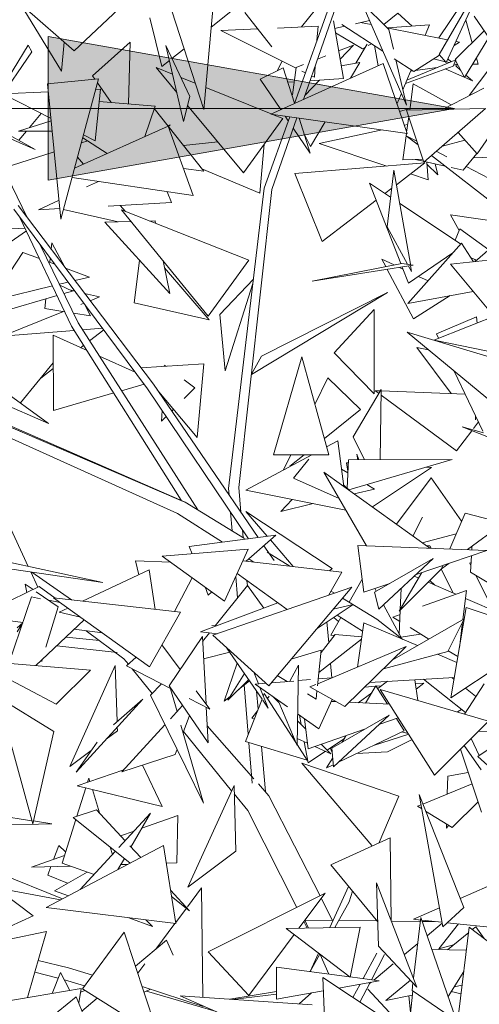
# Model space of a CAD drawing. Header units: metres. Extents: x -14.5 to 19.7, y -19.1 to 4.
# Tile 161 of 218: x 17.358 to 17.528, y 3.084 to 3.447. Entities that reach past the tile are written whole.
import ezdxf

# ---------------------------------------------------------------- set-up
doc = ezdxf.new("R2010")
doc.units = ezdxf.units.M
doc.layers.add('G-ANNO-TEXT', color=7, linetype='Continuous', lineweight=9)
doc.layers.add('G-IMPT', color=7, linetype='Continuous', lineweight=5)
doc.layers.add('L-PLNT', color=7, linetype='Continuous', lineweight=5, true_color=0x005900)

# ---------------------------------------------------------------- blocks, each defined once
blk = doc.blocks.new('ÁRVORES ORNAMENTAIS - Pequeno e Médio Porte - Ipê-roxo-2976198-A')
at = {"layer": 'G-IMPT', "color": 253, "true_color": 0xaaaaaa}
for p, q in [((6.98497, 3.41617), (7.01111, 3.48908)), ((6.98826, 3.41765), (7.0138, 3.49038)), ((7.03835, 3.43422), (7.05764, 3.46727)), ((7.04103, 3.4313), (7.05764, 3.46727)), ((6.9036, 3.43562), (6.93568, 3.46578)), ((6.95587, 3.46257), (6.95144, 3.41388)), ((6.93594, 3.46197), (6.95144, 3.41388)), ((6.95421, 3.44437), (6.97146, 3.45816)), ((6.89889, 3.42808), (6.88371, 3.45306)), ((6.8853, 3.45156), (6.9036, 3.43562)), ((7.00979, 3.45325), (7.01977, 3.44344)), ((7.00979, 3.45325), (7.02638, 3.41552)), ((7.0466, 3.45285), (7.03834, 3.44032)), ((6.93604, 3.42984), (6.93154, 3.44775)), ((6.97657, 3.4371), (6.9666, 3.44975)), ((6.98752, 3.44441), (6.99275, 3.45085)), ((7.0231, 3.44948), (7.01793, 3.44526)), ((7.0231, 3.44948), (7.02839, 3.44468)), ((7.05133, 3.44843), (7.06561, 3.42741)), ((6.99368, 3.4447), (6.97865, 3.444)), ((6.99329, 3.43938), (6.99368, 3.4447)), ((7.00303, 3.42534), (6.99936, 3.44661)), ((7.00349, 3.44466), (6.99984, 3.44382)), ((7.01762, 3.43543), (7.00248, 3.44533)), ((7.01264, 3.44677), (7.0075, 3.44559)), ((7.0133, 3.44526), (7.00941, 3.44603)), ((7.04154, 3.43968), (7.01909, 3.44412)), ((7.03485, 3.44513), (7.01938, 3.44406)), ((7.03485, 3.44513), (7.03328, 3.44132)), ((7.04825, 3.44693), (7.0506, 3.43853)), ((6.9714, 3.44366), (6.95776, 3.44303)), ((6.98559, 3.42917), (6.95776, 3.44303)), ((7.01009, 3.43637), (7.00012, 3.44219)), ((7.01977, 3.44344), (7.02149, 3.43617)), ((7.05508, 3.44291), (7.04427, 3.43234)), ((7.05675, 3.44045), (7.04778, 3.42574)), ((6.88666, 3.43768), (6.86915, 3.40922)), ((6.88666, 3.43768), (6.88796, 3.43526)), ((6.89993, 3.43882), (6.89889, 3.42808)), ((6.91043, 3.42631), (6.92426, 3.43874)), ((6.92426, 3.43874), (6.92371, 3.41598)), ((6.93746, 3.43759), (6.94399, 3.40951)), ((6.93746, 3.43759), (6.94629, 3.41879)), ((7.00128, 3.43553), (7.00672, 3.43764)), ((7.00179, 3.43255), (7.00672, 3.43764)), ((7.0118, 3.43801), (7.00761, 3.43103)), ((7.01009, 3.43637), (7.01116, 3.43694)), ((7.0122, 3.4375), (7.01344, 3.43817)), ((7.01447, 3.43749), (7.01591, 3.43007)), ((7.04391, 3.43753), (7.04591, 3.43882)), ((7.04591, 3.43882), (7.04463, 3.43908)), ((6.88796, 3.43526), (6.86986, 3.40873)), ((6.93972, 3.43278), (6.9442, 3.43636)), ((6.99348, 3.4325), (6.99658, 3.4337)), ((7.02909, 3.42794), (7.03851, 3.43404)), ((7.03835, 3.43422), (7.04103, 3.4313)), ((7.06099, 3.43421), (7.04948, 3.41905)), ((6.93604, 3.42984), (6.93876, 3.43201)), ((7.01768, 3.43086), (6.9762, 3.41223)), ((6.97854, 3.42823), (6.98041, 3.43175)), ((6.98422, 3.41937), (6.98564, 3.42946)), ((6.98564, 3.42946), (6.98833, 3.4305)), ((6.99231, 3.42582), (6.99261, 3.43004)), ((7.00223, 3.42999), (7.00915, 3.43133)), ((7.00572, 3.42549), (7.00915, 3.43133)), ((7.01768, 3.43086), (7.02656, 3.40506)), ((7.02909, 3.42794), (7.02182, 3.43269)), ((7.02241, 3.43231), (7.02638, 3.41552)), ((7.04354, 3.42994), (7.02595, 3.4235)), ((7.04458, 3.43231), (7.02645, 3.4247)), ((7.03637, 3.43265), (7.04079, 3.43156)), ((7.04112, 3.43148), (7.04206, 3.43125)), ((7.04166, 3.43265), (7.04285, 3.43158)), ((7.04354, 3.42994), (7.04458, 3.43231)), ((7.04367, 3.43025), (7.04524, 3.43046)), ((7.04445, 3.432), (7.04778, 3.42574)), ((7.04447, 3.43065), (7.04524, 3.43046)), ((7.04457, 3.43002), (7.04637, 3.42838)), ((7.0528, 3.43065), (7.05076, 3.43063)), ((7.05217, 3.43293), (7.0528, 3.43065)), ((6.91043, 3.42631), (6.91123, 3.42516)), ((6.93993, 3.42695), (6.93385, 3.42939)), ((6.94151, 3.42019), (6.93385, 3.42939)), ((6.97227, 3.42513), (6.98084, 3.42937)), ((6.98084, 3.42937), (6.98499, 3.41622)), ((6.98902, 3.42746), (6.98774, 3.4281)), ((6.99231, 3.42582), (6.99131, 3.42632)), ((7.02806, 3.42862), (7.02503, 3.42124)), ((7.02783, 3.42806), (7.02872, 3.42818)), ((7.02966, 3.42831), (7.03771, 3.42942)), ((7.04068, 3.42889), (7.05067, 3.42449)), ((7.04832, 3.42662), (7.05067, 3.42449)), ((6.91263, 3.4253), (6.8938, 3.42341)), ((6.8938, 3.42341), (6.8987, 3.37343)), ((6.91263, 3.4253), (6.8987, 3.37343)), ((6.91221, 3.42375), (6.91726, 3.41649)), ((6.94831, 3.42359), (6.94304, 3.4257)), ((6.97227, 3.42513), (6.97989, 3.41389)), ((6.98254, 3.42396), (6.98489, 3.42412)), ((6.98878, 3.41912), (6.99423, 3.42475)), ((6.99067, 3.42451), (7.00303, 3.42534)), ((6.99291, 3.42339), (6.99871, 3.42234)), ((7.02884, 3.42337), (7.02752, 3.41368)), ((7.02884, 3.42337), (7.04282, 3.4156)), ((6.89408, 3.42049), (6.87728, 3.41971)), ((6.89505, 3.41067), (6.87728, 3.41971)), ((6.91136, 3.40238), (6.91327, 3.42139)), ((6.91327, 3.42139), (6.91156, 3.42131)), ((6.94399, 3.40951), (6.94629, 3.41879)), ((6.97639, 3.41232), (6.95218, 3.42203)), ((7.02446, 3.41988), (7.02283, 3.4159)), ((7.03963, 3.41394), (7.0549, 3.42186)), ((6.93347, 3.41521), (6.91281, 3.41684)), ((6.93347, 3.41521), (6.92967, 3.40393)), ((6.96615, 3.39058), (6.94546, 3.41544)), ((7.05241, 3.39753), (7.0645, 3.41504)), ((6.88611, 3.37428), (6.86795, 3.41169)), ((6.89147, 3.41249), (6.88708, 3.40724)), ((6.93317, 3.41433), (6.95147, 3.39117)), ((7.02656, 3.40506), (6.9762, 3.41223)), ((6.98073, 3.41058), (6.97684, 3.41214)), ((6.98153, 3.41148), (6.98268, 3.40977)), ((7.02377, 3.41317), (7.02761, 3.41435)), ((7.02638, 3.41366), (7.05557, 3.41428)), ((7.02638, 3.41366), (7.03269, 3.39449)), ((7.03269, 3.39449), (7.05557, 3.41428)), ((6.88925, 3.39917), (6.87043, 3.40957)), ((6.89514, 3.40971), (6.883, 3.406)), ((6.93832, 3.40782), (6.90376, 3.39228)), ((6.93911, 3.40832), (6.93824, 3.40791)), ((6.93832, 3.40782), (6.94755, 3.38217)), ((6.93839, 3.40772), (6.93911, 3.40832)), ((6.98073, 3.41058), (6.96615, 3.39058)), ((6.97377, 3.38491), (6.9832, 3.41124)), ((6.9766, 3.38443), (6.98588, 3.41086)), ((6.98672, 3.41073), (6.99082, 3.39778)), ((6.99088, 3.40024), (6.99625, 3.40938)), ((7.0268, 3.40839), (7.02551, 3.40812)), ((7.02718, 3.41121), (7.0264, 3.40552)), ((6.88925, 3.39917), (6.87557, 3.40504)), ((6.89551, 3.40597), (6.883, 3.406)), ((6.88603, 3.40599), (6.8832, 3.40262)), ((6.91136, 3.40238), (6.90706, 3.40456)), ((6.98454, 3.40704), (6.99082, 3.39778)), ((6.98854, 3.40499), (6.99088, 3.40024)), ((7.01731, 3.40638), (6.99404, 3.40144)), ((7.02635, 3.40509), (7.02502, 3.39536)), ((7.0306, 3.40085), (7.0262, 3.40426)), ((7.03014, 3.40223), (7.0262, 3.40426)), ((7.04537, 3.40546), (7.05241, 3.39753)), ((6.90626, 3.40159), (6.9086, 3.40234)), ((6.91576, 3.39768), (6.90678, 3.40352)), ((6.95668, 3.40195), (6.94399, 3.40064)), ((6.97383, 3.40111), (6.97219, 3.38306)), ((7.01908, 3.39308), (6.99404, 3.40144)), ((7.0479, 3.40262), (7.03969, 3.40039)), ((6.87736, 3.3923), (6.89625, 3.39837)), ((7.06319, 3.37558), (7.03558, 3.39699)), ((7.04128, 3.39649), (7.03735, 3.39852)), ((7.04732, 3.39157), (7.05227, 3.39769)), ((6.90484, 3.3963), (6.90708, 3.39377)), ((6.9851, 3.3903), (7.03311, 3.39423)), ((7.0226, 3.3862), (7.03311, 3.39423)), ((7.02502, 3.39536), (7.03233, 3.39558)), ((7.03258, 3.39483), (7.02957, 3.3955)), ((7.04067, 3.39304), (7.03298, 3.39474)), ((7.03385, 3.39455), (7.03437, 3.38797)), ((7.03391, 3.39376), (7.03791, 3.38983)), ((7.03692, 3.39387), (7.03791, 3.38983)), ((7.05103, 3.39615), (7.06575, 3.3966)), ((6.94394, 3.39221), (6.95147, 3.39117)), ((6.97219, 3.38306), (6.95073, 3.3921)), ((6.99514, 3.36521), (6.9851, 3.3903)), ((7.01919, 3.3706), (7.02165, 3.39157)), ((7.02777, 3.35684), (7.02165, 3.39157)), ((7.03437, 3.38797), (7.0278, 3.39017)), ((7.04732, 3.39157), (7.04289, 3.39255)), ((7.05693, 3.38843), (7.04835, 3.39285)), ((6.94755, 3.38217), (6.90286, 3.3889)), ((6.9126, 3.38743), (6.90822, 3.38535)), ((7.02048, 3.38158), (7.01274, 3.38674)), ((7.02424, 3.35706), (7.01274, 3.38674)), ((6.93957, 3.37958), (6.93799, 3.38361)), ((6.96065, 3.27415), (6.97377, 3.38491)), ((6.96443, 3.27443), (6.9766, 3.38443)), ((7.01839, 3.38298), (7.02087, 3.38487)), ((6.89801, 3.3805), (6.89049, 3.37692)), ((6.93957, 3.37958), (6.91614, 3.37831)), ((6.99514, 3.36521), (7.01516, 3.38051)), ((7.04642, 3.36427), (7.02381, 3.37936)), ((6.93071, 3.31085), (6.88129, 3.37718)), ((6.93286, 3.31254), (6.88293, 3.37847)), ((6.89832, 3.37735), (6.89049, 3.37692)), ((6.89967, 3.37703), (6.91983, 3.37251)), ((6.92056, 3.37855), (6.92252, 3.37633)), ((6.96813, 3.35836), (6.92107, 3.3769)), ((6.95309, 3.33772), (6.92107, 3.3769)), ((7.06292, 3.37211), (7.04262, 3.3751)), ((7.04262, 3.3751), (7.04578, 3.36924)), ((6.90266, 3.33403), (6.88358, 3.37411)), ((6.92458, 3.37261), (6.91497, 3.3724)), ((6.91497, 3.3724), (6.93889, 3.34599)), ((6.93352, 3.3728), (6.93158, 3.37276)), ((6.93352, 3.3728), (6.93369, 3.37193)), ((6.85085, 3.36854), (6.88546, 3.37016)), ((6.87388, 3.3608), (6.88595, 3.36913)), ((7.02672, 3.35691), (7.01919, 3.3706)), ((7.04605, 3.36992), (7.04432, 3.36567)), ((7.04605, 3.36992), (7.05673, 3.36216)), ((6.90503, 3.33528), (6.89106, 3.36406)), ((6.89536, 3.36469), (6.89511, 3.36239)), ((6.89536, 3.36469), (6.90012, 3.35577)), ((7.0467, 3.36458), (7.02685, 3.34236)), ((7.05109, 3.35778), (7.0467, 3.36458)), ((6.88465, 3.36121), (6.87298, 3.34342)), ((6.88465, 3.36121), (6.89081, 3.35892)), ((7.0435, 3.36099), (7.02704, 3.34983)), ((7.04263, 3.35688), (7.08007, 3.36086)), ((7.05727, 3.36262), (7.05175, 3.35785)), ((6.89416, 3.35768), (6.89645, 3.35683)), ((6.89475, 3.35911), (6.89458, 3.35752)), ((6.92776, 3.35828), (6.92572, 3.34263)), ((6.93647, 3.35805), (6.93889, 3.34599)), ((6.96813, 3.35836), (6.95309, 3.33772)), ((7.02457, 3.35713), (6.9915, 3.35056)), ((7.0187, 3.35596), (7.01722, 3.35874)), ((7.02181, 3.35658), (7.01722, 3.35874)), ((7.02457, 3.35713), (7.0288, 3.35645)), ((7.04263, 3.35688), (7.05733, 3.33912)), ((7.05014, 3.35926), (7.05235, 3.35837)), ((7.05144, 3.35874), (7.05186, 3.35795)), ((6.90044, 3.35535), (6.90922, 3.35209)), ((6.93699, 3.35546), (6.95343, 3.33631)), ((7.0288, 3.35645), (6.9915, 3.35056)), ((7.0289, 3.33671), (7.01924, 3.35494)), ((7.02501, 3.35507), (7.02377, 3.35566)), ((7.02704, 3.34983), (7.02473, 3.35581)), ((7.02825, 3.35414), (7.02712, 3.35619)), ((7.02825, 3.35414), (7.02787, 3.3563)), ((6.90138, 3.35021), (6.89816, 3.34944)), ((6.90922, 3.35209), (6.90388, 3.35081)), ((6.96979, 3.3513), (6.95736, 3.33827)), ((6.9696, 3.34973), (6.95937, 3.31752)), ((7.0343, 3.3507), (7.03077, 3.35236)), ((6.89561, 3.34883), (6.87298, 3.34342)), ((6.89831, 3.34912), (6.90295, 3.34691)), ((6.89983, 3.346), (6.90295, 3.34691)), ((6.90199, 3.34736), (6.90383, 3.34693)), ((6.90747, 3.34607), (6.91293, 3.34477)), ((6.96904, 3.31611), (7.01932, 3.34637)), ((6.97277, 3.32289), (7.01932, 3.34637)), ((7.05097, 3.34681), (7.02685, 3.34236)), ((6.8655, 3.33596), (6.89731, 3.34526)), ((6.89312, 3.34404), (6.89274, 3.3405)), ((6.90601, 3.34198), (6.90717, 3.34245)), ((6.9095, 3.34339), (6.91293, 3.34477)), ((6.92572, 3.34263), (6.95343, 3.33631)), ((7.0289, 3.33671), (7.04253, 3.34526)), ((6.86967, 3.32732), (6.89966, 3.33942)), ((6.90013, 3.33934), (6.89274, 3.3405)), ((6.90968, 3.33786), (6.9033, 3.33885)), ((6.90739, 3.34215), (6.90968, 3.33786)), ((6.99957, 3.32416), (7.0144, 3.3402)), ((7.01438, 3.30901), (7.0144, 3.3402)), ((7.0365, 3.32884), (7.06415, 3.33982)), ((6.90503, 3.33528), (6.94926, 3.26617)), ((6.95736, 3.33827), (6.95937, 3.31752)), ((7.05218, 3.33739), (7.03739, 3.3312)), ((7.05218, 3.33739), (7.05239, 3.33515)), ((6.87707, 3.33031), (6.90366, 3.33244)), ((6.90266, 3.33403), (6.94307, 3.26984)), ((6.9067, 3.33268), (6.91401, 3.33326)), ((6.90931, 3.32859), (6.91452, 3.33258)), ((7.06225, 3.30227), (7.02656, 3.33184)), ((7.06475, 3.32029), (7.02656, 3.33184)), ((6.89602, 3.30289), (6.89582, 3.33063)), ((6.89582, 3.33063), (6.90836, 3.32498)), ((7.05644, 3.32477), (7.03651, 3.32883)), ((7.03739, 3.3312), (7.0382, 3.32951)), ((6.90599, 3.32605), (6.90713, 3.32693)), ((7.01438, 3.30901), (6.99957, 3.32416)), ((7.03449, 3.32527), (7.03015, 3.32606)), ((7.0428, 3.30914), (7.03015, 3.32606)), ((6.91294, 3.32292), (6.92615, 3.31697)), ((6.97277, 3.32289), (6.96907, 3.31632)), ((6.97722, 3.28657), (6.98763, 3.3227)), ((6.99768, 3.28652), (6.98763, 3.3227)), ((6.847, 3.31872), (6.89417, 3.29806)), ((6.86567, 3.31877), (6.89417, 3.29806)), ((6.89589, 3.32041), (6.88373, 3.30565)), ((6.89126, 3.31479), (6.89591, 3.31834)), ((6.95147, 3.3201), (6.92827, 3.3186)), ((6.93681, 3.31964), (6.93743, 3.31919)), ((6.94899, 3.29292), (6.95147, 3.3201)), ((7.04394, 3.31744), (7.05449, 3.29528)), ((6.94424, 3.31419), (6.94817, 3.3113)), ((6.99725, 3.31488), (6.99253, 3.30505)), ((7.00939, 3.30329), (6.99725, 3.31488)), ((6.92109, 3.31019), (6.9294, 3.31261)), ((6.93071, 3.31085), (6.96799, 3.25556)), ((6.93286, 3.31254), (6.97161, 3.25604)), ((6.94899, 3.29292), (6.93425, 3.3105)), ((6.9442, 3.3073), (6.94817, 3.3113)), ((7.00671, 3.29312), (7.01704, 3.31061)), ((7.01675, 3.31012), (7.0148, 3.31019)), ((7.01619, 3.30916), (7.0148, 3.31019)), ((7.01665, 3.2847), (7.01704, 3.31061)), ((7.04798, 3.30895), (7.01703, 3.31011)), ((6.89602, 3.30289), (6.9182, 3.30935)), ((7.04479, 3.28795), (7.01701, 3.30855)), ((6.93589, 3.29893), (6.93607, 3.3029)), ((6.93962, 3.30268), (6.94026, 3.30333)), ((7.00939, 3.30329), (6.996, 3.29256)), ((6.94173, 3.26487), (6.86624, 3.29896)), ((6.94461, 3.269), (6.86784, 3.30197)), ((6.94389, 3.26932), (6.86784, 3.30197)), ((6.94461, 3.269), (6.86852, 3.30221)), ((6.93589, 3.29893), (6.93759, 3.30064)), ((7.05187, 3.30078), (7.0518, 3.29947)), ((7.05044, 3.29541), (7.04479, 3.28795)), ((7.05596, 3.29325), (7.04691, 3.29679)), ((7.04691, 3.29679), (7.05477, 3.2946)), ((7.05289, 3.29865), (7.05105, 3.29622)), ((7.00096, 3.29168), (6.99685, 3.28949)), ((7.00096, 3.29168), (7.00321, 3.27486)), ((7.00671, 3.29312), (7.01085, 3.28466)), ((6.99135, 3.28654), (6.96697, 3.27349)), ((6.99768, 3.28652), (6.97722, 3.28657)), ((6.98365, 3.28656), (6.98098, 3.28099)), ((6.9885, 3.28654), (6.98323, 3.28232)), ((6.98464, 3.27792), (6.99024, 3.28497)), ((7.00448, 3.27416), (7.00487, 3.28463)), ((7.00487, 3.28463), (7.04322, 3.28485)), ((7.005, 3.27365), (7.04322, 3.28485)), ((7.00795, 3.28682), (7.00834, 3.28465)), ((7.00795, 3.28682), (7.00869, 3.28465)), ((7.00469, 3.27982), (7.00236, 3.28122)), ((7.00471, 3.28045), (7.00413, 3.28362)), ((7.00413, 3.28362), (7.00483, 3.28358)), ((7.01376, 3.26728), (7.03564, 3.28181)), ((7.0333, 3.28194), (7.03564, 3.28181)), ((6.98464, 3.27792), (7.00145, 3.27042)), ((7.03494, 3.25207), (6.99583, 3.28016)), ((6.99583, 3.28016), (7.01156, 3.25295)), ((7.03544, 3.27809), (7.02261, 3.26092)), ((7.03544, 3.27809), (7.04672, 3.26204)), ((6.96065, 3.27415), (6.96085, 3.27173)), ((6.96443, 3.27443), (6.96522, 3.26535)), ((7.00396, 3.26608), (6.96697, 3.27349)), ((7.00313, 3.27547), (7.00532, 3.27334)), ((7.01453, 3.2739), (7.00702, 3.27212)), ((7.01453, 3.2739), (7.01169, 3.27561)), ((6.98417, 3.27004), (6.9799, 3.26567)), ((6.94461, 3.269), (6.94389, 3.26932)), ((6.96657, 3.25563), (6.94461, 3.269)), ((6.99184, 3.26851), (6.9799, 3.26567)), ((6.95836, 3.2543), (6.94173, 3.26487)), ((6.96135, 3.2654), (6.96191, 3.25847)), ((6.97489, 3.25647), (6.96701, 3.26565)), ((6.99895, 3.24457), (6.96701, 3.26565)), ((7.03224, 3.26349), (7.02871, 3.25654)), ((7.04237, 3.25179), (7.04799, 3.26502)), ((7.04799, 3.26502), (7.06212, 3.26129)), ((6.88661, 3.24537), (6.87889, 3.26219)), ((6.96579, 3.25882), (6.96604, 3.25596)), ((7.04886, 3.25155), (7.06212, 3.26129)), ((6.97809, 3.25689), (6.9461, 3.25269)), ((6.96719, 3.24724), (6.97809, 3.25689)), ((6.98449, 3.24529), (6.97607, 3.2551)), ((7.04473, 3.25735), (7.03219, 3.25405)), ((6.91415, 3.23941), (6.85799, 3.25157)), ((6.96783, 3.25166), (6.93612, 3.24909)), ((6.94715, 3.24998), (6.9461, 3.25269)), ((6.96783, 3.25166), (6.95916, 3.23258)), ((6.97369, 3.253), (6.97746, 3.24751)), ((7.0106, 3.23579), (7.0084, 3.25307)), ((7.05605, 3.25128), (7.0084, 3.25307)), ((7.0338, 3.25289), (7.035, 3.25295)), ((7.035, 3.25295), (7.03544, 3.25205)), ((7.05045, 3.25149), (7.05052, 3.25276)), ((6.93612, 3.24909), (6.95916, 3.23258)), ((6.96996, 3.24693), (6.96814, 3.24809)), ((6.98323, 3.24549), (6.97492, 3.25055)), ((7.03624, 3.24825), (7.01452, 3.23579)), ((7.03624, 3.24825), (7.01612, 3.22959)), ((7.02989, 3.24236), (7.05605, 3.25128)), ((7.05001, 3.24318), (7.05033, 3.24933)), ((6.86673, 3.24634), (6.91415, 3.23941)), ((6.92625, 3.24744), (6.92745, 3.24226)), ((6.92625, 3.24744), (6.93916, 3.24691)), ((6.96589, 3.24739), (7.00242, 3.24327)), ((6.99787, 3.24378), (6.99895, 3.24457)), ((7.02368, 3.22881), (7.03928, 3.2445)), ((7.03919, 3.24442), (7.04357, 3.23554)), ((7.03927, 3.2445), (7.04197, 3.24648)), ((7.03927, 3.2445), (7.0398, 3.24574)), ((7.04969, 3.24653), (7.04989, 3.24683)), ((7.04969, 3.24653), (7.05014, 3.24564)), ((6.89016, 3.23765), (6.88757, 3.24329)), ((6.90264, 3.23296), (6.88793, 3.24324)), ((6.93126, 3.24405), (6.90665, 3.23251)), ((6.93126, 3.24405), (6.93358, 3.22947)), ((6.94062, 3.22868), (6.94718, 3.24116)), ((6.96326, 3.2416), (6.96389, 3.23372)), ((6.98232, 3.22941), (6.96376, 3.2427)), ((6.99753, 3.23467), (7.00242, 3.24327)), ((7.00999, 3.24064), (7.00518, 3.23212)), ((7.03207, 3.24311), (7.02368, 3.22881)), ((7.02922, 3.24175), (7.03086, 3.24104)), ((7.05001, 3.24318), (7.06219, 3.23596)), ((7.05196, 3.24203), (7.05845, 3.22909)), ((6.86778, 3.22684), (6.89071, 3.23791)), ((6.88842, 3.23681), (6.88549, 3.23883)), ((6.88616, 3.23572), (6.88549, 3.23883)), ((6.89653, 3.23365), (6.89071, 3.23791)), ((6.9531, 3.23477), (6.95193, 3.23776)), ((7.00613, 3.23764), (6.95486, 3.21993)), ((6.96758, 3.23835), (6.95567, 3.22342)), ((6.96743, 3.24007), (6.96758, 3.23835)), ((6.96758, 3.23835), (6.97363, 3.22992)), ((6.97546, 3.2013), (7.00613, 3.23764)), ((7.0106, 3.23579), (7.02024, 3.23908)), ((7.01463, 3.23717), (7.01517, 3.23617)), ((7.02437, 3.23725), (7.02406, 3.22946)), ((7.03434, 3.23953), (7.0446, 3.23509)), ((7.03492, 3.24012), (7.03683, 3.23846)), ((6.88786, 3.23411), (6.87948, 3.20957)), ((6.88786, 3.23411), (6.89122, 3.23344)), ((6.89768, 3.23039), (6.88955, 3.23602)), ((6.93145, 3.20835), (6.89603, 3.23371)), ((6.89603, 3.23371), (6.94287, 3.22843)), ((6.9531, 3.23477), (6.95444, 3.23596)), ((6.99975, 3.23543), (6.99842, 3.23624)), ((7.01536, 3.22592), (7.00273, 3.23361)), ((7.01452, 3.23579), (7.01612, 3.22959)), ((7.04856, 3.23652), (7.03231, 3.23063)), ((7.04856, 3.23652), (7.0472, 3.22579)), ((7.04818, 3.23354), (7.06589, 3.22587)), ((6.89768, 3.23039), (6.8932, 3.21554)), ((6.89411, 3.23286), (6.89841, 3.232)), ((6.90125, 3.22997), (6.89809, 3.22849)), ((6.97888, 3.23187), (6.95028, 3.22125)), ((6.99333, 3.22247), (7.00671, 3.23133)), ((7.00671, 3.23133), (6.99929, 3.22953)), ((7.01784, 3.23118), (7.02444, 3.21884)), ((7.04275, 3.19681), (7.04837, 3.23015)), ((7.0779, 3.22033), (7.04837, 3.23015)), ((6.86778, 3.22684), (6.88463, 3.22465)), ((6.89809, 3.22849), (6.90599, 3.22658)), ((6.93145, 3.20835), (6.94287, 3.22843)), ((7.00204, 3.22654), (6.99834, 3.22)), ((7.00121, 3.22507), (6.99945, 3.22652)), ((7.01009, 3.22143), (7.00073, 3.22737)), ((7.02111, 3.21076), (7.04764, 3.22604)), ((7.02398, 3.22761), (7.02125, 3.22662)), ((7.02388, 3.22504), (7.02125, 3.22662)), ((7.02405, 3.22918), (7.02368, 3.22025)), ((7.04764, 3.22604), (7.0416, 3.21398)), ((6.88252, 3.22117), (6.88451, 3.22446)), ((6.88459, 3.22454), (6.88258, 3.22271)), ((6.88947, 3.20875), (6.90731, 3.22564)), ((6.95607, 3.2234), (6.95439, 3.22349)), ((6.99761, 3.21721), (6.99696, 3.22487)), ((7.00822, 3.20822), (7.01053, 3.22458)), ((7.0304, 3.21611), (7.01053, 3.22458)), ((7.02496, 3.21843), (7.01536, 3.22592)), ((7.03463, 3.21855), (7.02767, 3.22275)), ((7.04709, 3.22495), (7.04588, 3.21537)), ((6.90061, 3.2193), (6.91292, 3.21802)), ((6.90365, 3.22218), (6.91402, 3.22083)), ((6.92199, 3.21131), (6.90808, 3.2216)), ((6.93865, 3.20123), (6.95095, 3.21948)), ((6.95028, 3.22125), (6.95656, 3.22051)), ((6.95234, 3.19452), (6.95095, 3.21948)), ((6.95362, 3.22086), (6.95105, 3.21764)), ((6.97546, 3.2013), (6.95486, 3.21993)), ((6.99997, 3.22024), (6.99479, 3.2136)), ((6.99834, 3.22), (6.99969, 3.21989)), ((7.00979, 3.21934), (6.99997, 3.22024)), ((7.02424, 3.21922), (7.03157, 3.22039)), ((7.0779, 3.22033), (7.04275, 3.19681)), ((6.89721, 3.21608), (6.91947, 3.21355)), ((6.94276, 3.20733), (6.93601, 3.21637)), ((6.97301, 3.19634), (6.96004, 3.21524)), ((7.02624, 3.21577), (6.99357, 3.20208)), ((7.00968, 3.21853), (6.994, 3.20618)), ((7.0036, 3.19363), (7.02624, 3.21577)), ((6.92297, 3.20865), (6.92648, 3.21191)), ((6.96113, 3.21365), (6.95141, 3.21123)), ((6.99487, 3.2144), (6.98375, 3.21112)), ((6.99487, 3.2144), (6.99348, 3.20123)), ((7.0179, 3.20762), (7.0416, 3.21398)), ((7.04496, 3.20991), (7.03779, 3.21296)), ((7.04533, 3.2121), (7.04174, 3.21426)), ((6.89696, 3.19456), (6.8665, 3.21063)), ((6.8665, 3.21063), (6.90966, 3.2071)), ((6.89183, 3.21099), (6.89162, 3.21028)), ((6.90202, 3.17149), (6.91876, 3.20884)), ((6.91876, 3.20884), (6.91944, 3.18831)), ((6.92365, 3.20928), (6.92199, 3.21131)), ((6.92297, 3.20865), (6.93941, 3.20012)), ((6.96386, 3.20968), (6.95897, 3.19558)), ((6.98649, 3.20889), (6.98329, 3.20295)), ((6.98649, 3.20889), (6.98592, 3.17926)), ((6.99871, 3.20424), (6.99826, 3.20954)), ((6.89696, 3.19456), (6.90966, 3.2071)), ((6.93245, 3.1985), (6.92504, 3.20758)), ((6.96647, 3.20587), (6.96031, 3.19598)), ((6.96996, 3.20628), (6.97167, 3.202)), ((6.97862, 3.20504), (6.98223, 3.20287)), ((7.01273, 3.20257), (7.04403, 3.20439)), ((7.0439, 3.20365), (7.04303, 3.20433)), ((6.93583, 3.20198), (6.93179, 3.19782)), ((6.93865, 3.20123), (6.95313, 3.18027)), ((6.96031, 3.19598), (6.96805, 3.20356)), ((6.96833, 3.20315), (6.9643, 3.19989)), ((6.96645, 3.20163), (6.96791, 3.1834)), ((6.97443, 3.20223), (6.9705, 3.20191)), ((6.9705, 3.20191), (6.98242, 3.19356)), ((6.97218, 3.20073), (6.97526, 3.19304)), ((6.98474, 3.20307), (6.97638, 3.20239)), ((6.99087, 3.20357), (6.98638, 3.20321)), ((6.99288, 3.2018), (6.99066, 3.20086)), ((7.0036, 3.19363), (6.99066, 3.20086)), ((6.99864, 3.20421), (6.99375, 3.20381)), ((7.01097, 3.20084), (7.01493, 3.20111)), ((7.01122, 3.19493), (7.01507, 3.20133)), ((7.01933, 3.19453), (7.01507, 3.20133)), ((7.0152, 3.20112), (7.01699, 3.20125)), ((7.01935, 3.20295), (7.01571, 3.20032)), ((7.03049, 3.19592), (7.02948, 3.20354)), ((7.02967, 3.2021), (7.03269, 3.20231)), ((7.02994, 3.20004), (7.03269, 3.20231)), ((7.04814, 3.19142), (7.03263, 3.20373)), ((7.05508, 3.20203), (7.04778, 3.19087)), ((6.95134, 3.15803), (6.93179, 3.19782)), ((6.93921, 3.20022), (6.94164, 3.19179)), ((6.95369, 3.19271), (6.94862, 3.1995)), ((6.96116, 3.19735), (6.95897, 3.19558)), ((6.97098, 3.19929), (6.97156, 3.19266)), ((6.97347, 3.19752), (6.97382, 3.19841)), ((6.98544, 3.1804), (6.97382, 3.19841)), ((6.97496, 3.19665), (6.97558, 3.19744)), ((6.97687, 3.19744), (6.97921, 3.19513)), ((6.98983, 3.19829), (6.99297, 3.1964)), ((6.99328, 3.1994), (6.99297, 3.1964)), ((7.0135, 3.19873), (7.00844, 3.19506)), ((7.03673, 3.16838), (7.01667, 3.19996)), ((7.01667, 3.19996), (7.05669, 3.18826)), ((7.05186, 3.19744), (7.04809, 3.20038)), ((6.88834, 3.15038), (6.87579, 3.1958)), ((6.89613, 3.18444), (6.87651, 3.19649)), ((6.90438, 3.16944), (6.929, 3.19641)), ((6.91813, 3.18692), (6.929, 3.19641)), ((6.94365, 3.19398), (6.93913, 3.18906)), ((6.94607, 3.19666), (6.95369, 3.19271)), ((6.95313, 3.18027), (6.9524, 3.19338)), ((6.96685, 3.18071), (6.97304, 3.19642)), ((6.97526, 3.19304), (6.97325, 3.19599)), ((6.98592, 3.17926), (6.97915, 3.19529)), ((6.99885, 3.19629), (6.99398, 3.18547)), ((7.00033, 3.19546), (6.99852, 3.19555)), ((7.02015, 3.19449), (7.00522, 3.19522)), ((6.94386, 3.18407), (6.94616, 3.19036)), ((6.96924, 3.18941), (6.97131, 3.19203)), ((6.98615, 3.19095), (6.99398, 3.18547)), ((6.98743, 3.18704), (6.9868, 3.19049)), ((7.01997, 3.19042), (6.99871, 3.17834)), ((7.01997, 3.19042), (6.99944, 3.17143)), ((7.04667, 3.19259), (7.04515, 3.19164)), ((6.93715, 3.18691), (6.92115, 3.16953)), ((6.94306, 3.18683), (6.95134, 3.15803)), ((6.97001, 3.16701), (6.95278, 3.18654)), ((6.96924, 3.18941), (6.97012, 3.18901)), ((6.98609, 3.18835), (6.98918, 3.18531)), ((6.99006, 3.17808), (6.98872, 3.18915)), ((7.01647, 3.18718), (7.0233, 3.18953)), ((7.02548, 3.1847), (7.0226, 3.18929)), ((7.03673, 3.16838), (7.05669, 3.18826)), ((6.89613, 3.18444), (6.88834, 3.15038)), ((6.91546, 3.18158), (6.91957, 3.18467)), ((6.91952, 3.18603), (6.91957, 3.18467)), ((6.96176, 3.1626), (6.94397, 3.18439)), ((6.9839, 3.18279), (6.98455, 3.18249)), ((6.99006, 3.17808), (7.01089, 3.18526)), ((7.02548, 3.1847), (7.00124, 3.1731)), ((7.00258, 3.18054), (7.00399, 3.18288)), ((7.02718, 3.18342), (7.01419, 3.1793)), ((7.02699, 3.18372), (7.02456, 3.18426)), ((7.06588, 3.18415), (7.05267, 3.17525)), ((7.05297, 3.18456), (7.05992, 3.1845)), ((6.91208, 3.18055), (6.90438, 3.16944)), ((6.96685, 3.18071), (6.98966, 3.17386)), ((6.96816, 3.18031), (6.96935, 3.16538)), ((6.97275, 3.17893), (6.97421, 3.16225)), ((6.98966, 3.17386), (6.98593, 3.17964)), ((6.98597, 3.18185), (6.98981, 3.18012)), ((6.99, 3.17283), (6.98858, 3.18067)), ((6.99247, 3.17891), (6.9984, 3.17624)), ((6.99485, 3.17973), (6.9984, 3.17624)), ((6.99703, 3.17759), (7.0034, 3.1819)), ((7.02844, 3.18143), (7.01928, 3.17693)), ((7.04764, 3.17925), (7.05389, 3.17031)), ((7.05023, 3.18183), (7.0532, 3.17561)), ((6.90202, 3.17149), (6.90991, 3.17742)), ((6.94089, 3.17598), (6.92115, 3.16953)), ((6.94089, 3.17598), (6.94159, 3.17788)), ((6.99, 3.17283), (6.99638, 3.17715)), ((6.99889, 3.17667), (6.99817, 3.17836)), ((6.99871, 3.17834), (6.99944, 3.17143)), ((7.00786, 3.17626), (7.01928, 3.17693)), ((7.054, 3.15471), (7.04631, 3.17793)), ((7.08667, 3.14443), (7.05267, 3.17525)), ((6.93605, 3.15674), (6.92889, 3.17206)), ((7.01351, 3.1424), (6.98769, 3.1728)), ((7.02349, 3.16053), (6.98769, 3.1728)), ((6.99685, 3.17099), (6.99909, 3.17473)), ((6.99936, 3.17219), (6.99685, 3.17099)), ((6.90467, 3.16442), (6.92189, 3.17033)), ((7.04158, 3.1679), (7.04141, 3.16138)), ((7.04916, 3.16934), (7.04158, 3.1679)), ((6.90467, 3.16442), (6.93605, 3.15674)), ((6.90859, 3.16577), (6.90905, 3.1672)), ((6.9094, 3.16605), (6.90905, 3.1672)), ((6.94558, 3.12706), (6.96265, 3.16456)), ((6.96265, 3.16456), (6.96326, 3.1403)), ((6.97555, 3.16074), (6.97172, 3.16507)), ((7.05055, 3.16513), (7.03236, 3.15767)), ((6.90461, 3.15317), (6.90792, 3.16363)), ((6.913, 3.15441), (6.91033, 3.16304)), ((6.96771, 3.15532), (6.96273, 3.16142)), ((6.99441, 3.12382), (6.97555, 3.16074)), ((7.03976, 3.11236), (7.03098, 3.16114)), ((7.04751, 3.11952), (7.03098, 3.16114)), ((7.01626, 3.14343), (7.02349, 3.16053)), ((7.03166, 3.15738), (7.03047, 3.1569)), ((7.04317, 3.14901), (7.05276, 3.15846)), ((6.88803, 3.15151), (6.86557, 3.15496)), ((6.90326, 3.15273), (6.9119, 3.15559)), ((6.92243, 3.14415), (6.9119, 3.15559)), ((6.92011, 3.14163), (6.93181, 3.15434)), ((6.92459, 3.14181), (6.93181, 3.15434)), ((6.94188, 3.1534), (6.92857, 3.14872)), ((6.94188, 3.1534), (6.94153, 3.13592)), ((6.98582, 3.11953), (6.96771, 3.15532)), ((7.0319, 3.15601), (7.03047, 3.1569)), ((7.04317, 3.14901), (7.03338, 3.15509)), ((6.86996, 3.14979), (6.89541, 3.15038)), ((6.89541, 3.15038), (6.88858, 3.15143)), ((6.89913, 3.13587), (6.90422, 3.15195)), ((6.90326, 3.15273), (6.92431, 3.13585)), ((7.04113, 3.15027), (7.04109, 3.14878)), ((7.04192, 3.14978), (7.04109, 3.14878)), ((6.92571, 3.14771), (6.92076, 3.14597)), ((7.02026, 3.14525), (6.99834, 3.13528)), ((7.02026, 3.14525), (7.02073, 3.11461)), ((6.9366, 3.14233), (6.89323, 3.11946)), ((6.89789, 3.1424), (6.89601, 3.13725)), ((6.89789, 3.1424), (6.90045, 3.14004)), ((6.90583, 3.12611), (6.91884, 3.14024)), ((6.91774, 3.13905), (6.91689, 3.1418)), ((6.92819, 3.1379), (6.92412, 3.14231)), ((6.94118, 3.11354), (6.9366, 3.14233)), ((6.94558, 3.12706), (6.96326, 3.1403)), ((6.89929, 3.12266), (6.86795, 3.13535)), ((6.90002, 3.13866), (6.88784, 3.13438)), ((6.91094, 3.13166), (6.89913, 3.13587)), ((6.91978, 3.13347), (6.92216, 3.13758)), ((6.92086, 3.13533), (6.92345, 3.1354)), ((6.93764, 3.13581), (6.94153, 3.13592)), ((6.99834, 3.13528), (7.01572, 3.1142)), ((6.88784, 3.13438), (6.90216, 3.13479)), ((6.89503, 3.13458), (6.89388, 3.13146)), ((6.90835, 3.13258), (6.89639, 3.12565)), ((7.0733, 3.13472), (7.04622, 3.12277)), ((6.85905, 3.12965), (6.89858, 3.12229)), ((6.90118, 3.12843), (6.89388, 3.13146)), ((7.01597, 3.10528), (7.0153, 3.12866)), ((7.0153, 3.12866), (7.03022, 3.09008)), ((6.87636, 3.12553), (6.88846, 3.11639)), ((6.90147, 3.12381), (6.89639, 3.12565)), ((6.94623, 3.11828), (6.93921, 3.12591)), ((6.94544, 3.11977), (6.95067, 3.12676)), ((6.95067, 3.12676), (6.95115, 3.08632)), ((6.9531, 3.10318), (6.99625, 3.12475)), ((6.98663, 3.11187), (6.99625, 3.12475)), ((7.00493, 3.12728), (6.99806, 3.11207)), ((7.00514, 3.12165), (7.00635, 3.12556)), ((6.93958, 3.12362), (6.94623, 3.11828)), ((6.99906, 3.11472), (6.99488, 3.1229)), ((7.00514, 3.12165), (6.99982, 3.1121)), ((6.94118, 3.11354), (6.89323, 3.11946)), ((6.94111, 3.11398), (6.94504, 3.11924)), ((7.0385, 3.11936), (7.02895, 3.11515)), ((7.03976, 3.11236), (7.04751, 3.11952)), ((6.87021, 3.10809), (6.88846, 3.11639)), ((6.93251, 3.11253), (6.92383, 3.11568)), ((6.93003, 3.11492), (6.93251, 3.11253)), ((6.93374, 3.10411), (6.94082, 3.11358)), ((6.98967, 3.11192), (6.98846, 3.11432)), ((6.98885, 3.11482), (6.99014, 3.11193)), ((6.98885, 3.11482), (6.99925, 3.11472)), ((7.00127, 3.1147), (7.01543, 3.11456)), ((7.02102, 3.1145), (7.03152, 3.11439)), ((7.03169, 3.11576), (7.02895, 3.09337)), ((7.03158, 3.11488), (7.02895, 3.11515)), ((7.04477, 3.07772), (7.03169, 3.11576)), ((7.03945, 3.11405), (7.03201, 3.11483)), ((7.03216, 3.11439), (7.03674, 3.11434)), ((7.03399, 3.10907), (7.03952, 3.11366)), ((7.0455, 3.11342), (7.03826, 3.10424)), ((7.06069, 3.11183), (7.04138, 3.11385)), ((6.89333, 3.11064), (6.87929, 3.1077)), ((6.89333, 3.11064), (6.8864, 3.08629)), ((6.90666, 3.08945), (6.92212, 3.11039)), ((6.93478, 3.0719), (6.92212, 3.11039)), ((7.00922, 3.11227), (6.98187, 3.11178)), ((6.98187, 3.11178), (7.00552, 3.09378)), ((7.00922, 3.11227), (7.00552, 3.09378)), ((7.04931, 3.11025), (7.04154, 3.10388)), ((7.04955, 3.1122), (7.04573, 3.08097)), ((7.04955, 3.1122), (7.09021, 3.08123)), ((7.05195, 3.11241), (7.05066, 3.11135)), ((7.05195, 3.11241), (7.05498, 3.10806)), ((6.93769, 3.10742), (6.92625, 3.09784)), ((6.94022, 3.10197), (6.93769, 3.10742)), ((6.96806, 3.087), (6.98487, 3.1095)), ((7.02557, 3.1021), (7.03052, 3.10619)), ((6.96806, 3.087), (6.9531, 3.10318)), ((6.99382, 3.10269), (6.99074, 3.09587)), ((7.01035, 3.09327), (7.01543, 3.10266)), ((7.01597, 3.10528), (7.03022, 3.09008)), ((7.03009, 3.10268), (7.03024, 3.10414)), ((7.04851, 3.10372), (7.03573, 3.10401)), ((7.04373, 3.10568), (7.03826, 3.10424)), ((6.90153, 3.09719), (6.8903, 3.1)), ((6.99436, 3.10228), (6.99079, 3.09587)), ((6.99445, 3.10221), (6.99767, 3.09495)), ((7.0134, 3.09286), (7.01825, 3.10219)), ((6.89771, 3.09343), (6.88907, 3.09566)), ((6.89854, 3.09555), (6.89553, 3.08783)), ((6.89854, 3.09555), (6.90196, 3.08892)), ((6.90153, 3.09719), (6.91043, 3.09456)), ((6.9271, 3.09524), (6.92967, 3.09867)), ((6.97839, 3.09752), (6.97839, 3.08568)), ((6.97839, 3.09752), (7.00532, 3.09394)), ((7.01429, 3.09274), (7.02144, 3.09867)), ((7.04755, 3.0959), (7.04169, 3.08666)), ((6.90004, 3.09282), (6.90748, 3.09057)), ((7.01665, 3.07967), (6.99542, 3.09362)), ((6.99678, 3.0597), (6.99542, 3.09362)), ((7.00127, 3.08978), (7.01631, 3.09248)), ((7.00555, 3.09391), (7.01631, 3.09248)), ((7.00911, 3.08462), (7.01288, 3.09186)), ((7.01261, 3.09135), (7.01332, 3.09194)), ((7.02782, 3.09264), (7.01872, 3.08519)), ((7.02874, 3.09166), (7.02841, 3.08893)), ((6.90624, 3.08964), (6.87722, 3.08474)), ((6.90624, 3.08964), (6.90527, 3.08433)), ((6.90766, 3.08883), (6.90599, 3.08826)), ((6.90666, 3.08945), (6.93478, 3.0719)), ((6.92872, 3.09033), (6.95119, 3.08292)), ((6.93182, 3.08931), (6.9294, 3.08825)), ((6.93037, 3.08867), (6.95608, 3.08108)), ((6.97839, 3.08846), (6.96111, 3.08566)), ((6.97839, 3.08568), (6.99561, 3.08877)), ((6.99121, 3.08798), (6.98676, 3.08395)), ((7.00658, 3.08629), (7.00924, 3.09121)), ((7.02707, 3.07324), (7.01202, 3.08935)), ((7.02692, 3.07185), (7.02866, 3.08876)), ((7.04477, 3.07772), (7.02841, 3.08893)), ((7.04654, 3.08762), (7.04283, 3.08845)), ((7.04399, 3.09028), (7.04694, 3.09087)), ((6.8793, 3.06636), (6.90438, 3.08655)), ((6.90438, 3.08655), (6.9245, 3.03662)), ((6.91214, 3.08603), (6.90649, 3.08131)), ((6.99152, 3.08363), (6.94277, 3.08688)), ((6.94277, 3.08688), (6.97007, 3.07499)), ((6.97839, 3.08758), (6.9621, 3.08559)), ((7.01872, 3.08519), (7.0285, 3.08716)), ((7.02725, 3.08691), (7.02785, 3.08084))]:
    blk.add_line(p, q, dxfattribs=at)

msp = doc.modelspace()

# ---------------------------------------------------------------- hatches: boundary and pattern name
at = {"layer": 'G-ANNO-TEXT'}
msp.add_hatch(color=256, dxfattribs=at).paths.add_polyline_path([(17.51885, 3.41436), (17.36885, 3.44081), (17.36885, 3.38791)])

# ---------------------------------------------------------------- linework, layer by layer
for p, q in [((17.51885, 3.41436), (17.36885, 3.44081)), ((17.36885, 3.44081), (17.36885, 3.38791)), ((17.51885, 3.41436), (16.02569, 3.41436)), ((17.36885, 3.38791), (17.51885, 3.41436))]:
    msp.add_line(p, q, dxfattribs=at)

# ---------------------------------------------------------------- block references
at = {"layer": 'L-PLNT', "color": 253, "true_color": 0xaaaaaa}
msp.add_blockref('ÁRVORES ORNAMENTAIS - Pequeno e Médio Porte - Ipê-roxo-2976198-A', (10.47483, 0), dxfattribs=at)

doc.saveas('drawing.dxf')
